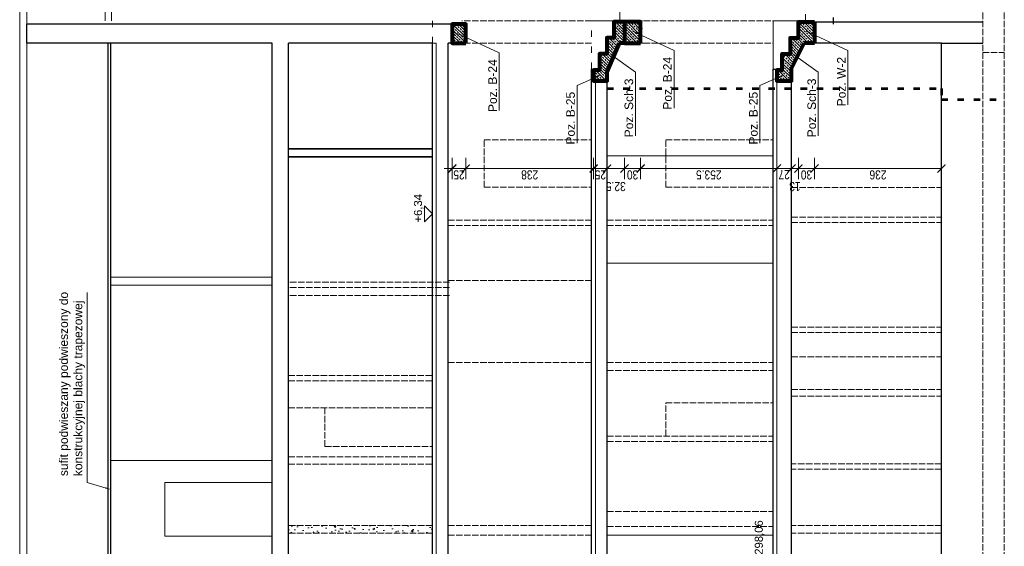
# Model space of a CAD drawing. Header units: inches. Extents: x 201967 to 338763, y -32705 to 30884.
# Tile 232 of 236: x 333666 to 335498, y 15264 to 16244. Entities that reach past the tile are written whole.
import ezdxf
from ezdxf.enums import TextEntityAlignment as Align

# ---------------------------------------------------------------- set-up
doc = ezdxf.new("R2010")
doc.units = ezdxf.units.IN
doc.header["$MEASUREMENT"] = 0
doc.linetypes.add('ACAD_ISO02W100', pattern=[15, 12, -3])
doc.linetypes.add('ACAD_ISO03W100', pattern=[30, 12, -18])
doc.layers.add('00_kreskowanie', color=1, linetype='Continuous', lineweight=5, true_color=0xff0000)
for name, color, linetype, lineweight in [('00_mury grubo', 7, 'Continuous', 30), ('01 a KONSTRUKCJA żelbet', 94, 'Continuous', 80), ('01 a1 KONSTRUKCJA żelebet', 200, 'Continuous', 53), ('01h KONSTRUKCJA pozycje', 253, 'Continuous', 13), ('01h3 KONSTRUKCJA pozycje słupy', 252, 'Continuous', 13), ('1_OpisPomieszczen', 120, 'Continuous', 9), ('20 KRESKOWANIE ścian', 63, 'Continuous', 5), ('30 WIDOK 1 005', 5, 'Continuous', 5), ('34 WIDOK 5 030', 13, 'Continuous', 30), ('50 OPIS 1', 130, 'Continuous', 9), ('90 WYMIAR', 155, 'Continuous', 9), ('_grube', 1, 'Continuous', 35), ('_proj_MURY konstr', 1, 'Continuous', 20), ('K_kreskowanie', 251, 'Continuous', 0)]:
    doc.layers.add(name, color=color, linetype=linetype, lineweight=lineweight)
doc.styles.add('100 arial', font='arial.ttf', dxfattribs={"width": 0.8, "height": 17})
doc.styles.add('OPIS', font='arial.ttf')
doc.styles.add('RomanS', font='romans.shx')
doc.styles.add('WYMIAR-50 (15pkt) arial', font='arial.ttf', dxfattribs={"height": 15})
doc.dimstyles.new('100', dxfattribs={"dimscale": 10, "dimtxt": 17, "dimasz": 1.5, "dimexe": 2, "dimexo": 2, "dimgap": 0.3, "dimtad": 1, "dimdec": 1, "dimrnd": 0.5, "dimdsep": 46, "dimtxsty": '100 arial', "dimblk": 'ARCHTICK', "dimcen": 10, "dimclrd": 256, "dimclre": 256, "dimclrt": 256, "dimadec": 0, "dimazin": 0, "dimtfac": 1, "dimtdec": 1, "dimtix": 1, "dimtmove": 1, "dimatfit": 3, "dimfxl": 2, "dimfxlon": 1, "dimtolj": 1, "dimarcsym": 0})
doc.dimstyles.new('DIM100txt12', dxfattribs={"dimtxt": 12, "dimasz": 1.05, "dimexe": 0, "dimexo": 8, "dimgap": 4, "dimtad": 1, "dimdec": 7, "dimrnd": 0.5, "dimdsep": 46, "dimtxsty": 'RomanS', "dimblk1": 'DIM', "dimblk2": 'DIM', "dimsah": 1, "dimcen": 0.09, "dimse1": 1, "dimse2": 1, "dimclrt": 256, "dimadec": 1, "dimazin": 0, "dimtfac": 1, "dimtdec": 7, "dimtix": 1, "dimtofl": 0, "dimtmove": 2, "dimatfit": 3, "dimfxl": 1, "dimtolj": 1, "dimtzin": 0, "dimarcsym": 0})
pattern_1 = [(320, (-79235.355, -7019.687), (-3.137607, -35.863009), [3.75, -41.25]), (265, (-79235.355, -7019.687), (37.609607, 6.937567), [3, -33]), (10.451444, (-79235.616, -7022.676), (34.472, -28.925442), [3.18701, -35.057106]), (316.1842, (-79225.355, -7019.687), (-8.275964, -53.362067), [5.625, -61.875]), (6.635635, (-79226.044, -7024.134), (48.70593, -46.733097), [4.780517, -52.585688]), (261.18416, (-79225.355, -7019.687), (48.70593, -46.733097), [4.5, -49.5]), (291, (-79227.855, -7024.687), (-20.130945, -29.845353), [3.75, -41.25]), (236, (-79227.855, -7024.687), (36.257502, -12.165767), [3, -33]), (341.451445, (-79229.532, -7027.174), (16.126558, -42.011119), [3.18701, -35.057106]), (307.5, (-79235.355, -7019.687), (16.6446927, -0.6079928), [0, -32.6, 0, -33.5, 0, -33.125]), (277.5, (-79235.355, -7019.687), (19.7205856, -13.153477), [0, -19.1, 0, -31.85, 0, -12.625]), (237.5, (-79235.355, -7008.537), (-1.1277436, -26.6911218), [0, -12.5, 0, -39, 0, -51.75]), (227.5, (-79235.355, -7003.537), (5.005249, -29.1593085), [0, -16.25, 0, -25.9, 0, -36.75])]
pattern_2 = [(45, (-3795.3814, -7571.668), (-5.303301, 5.303301), []), (45, (-3790.078, -7571.668), (-5.303301, 5.303301), [3.75, -1.875])]

# ---------------------------------------------------------------- blocks, each defined once
blk = doc.blocks.new('*U1124')
blk.add_lwpolyline([(-15, 15), (0, 0), (15, 15), (-15, 15)])
at = {"style": 'WYMIAR-50 (15pkt) arial', "flags": 8}
blk.add_attdef('DETAIL#', text='', height=15, dxfattribs=at).set_placement((-16.1, 14.8), align=Align.BOTTOM_LEFT)
blk = doc.blocks.new('DIM')
for p, q in [((0, -13), (0, 13)), ((8, 0), (-8, 0))]:
    blk.add_line(p, q)
at = {"const_width": 1.71}
blk.add_lwpolyline([(5.71, 5.71), (-5.71, -5.71)], dxfattribs=at)
blk = doc.blocks.new('_ARCHTICK')
at = {"color": 0, "linetype": 'ByBlock', "const_width": 0.15}
blk.add_lwpolyline([(-0.5, -0.5), (0.5, 0.5)], dxfattribs=at)
blk = doc.blocks.new('*D2522')
at = {"layer": '90 WYMIAR', "lineweight": -2, "transparency": 16777216}
for p, q in [((-443.7, -30), (-483.7, -30)), ((-463.7, -268), (-463.7, -30)), ((-443.7, -268), (-483.7, -268))]:
    blk.add_line(p, q, dxfattribs=at)
at = {"layer": 'Defpoints', "color": 0, "transparency": 16777216}
for p in [(-463.7, -30), (-230.6, -30), (-300.6, -268)]:
    blk.add_point(p, dxfattribs=at)
at = {"layer": '90 WYMIAR', "lineweight": -2, "transparency": 16777216, "xscale": 15, "yscale": 15, "zscale": 15}
for p, rotation in [((-463.7, -30), 90), ((-463.7, -268), 270)]:
    blk.add_blockref('_ARCHTICK', p, dxfattribs=dict(at, rotation=rotation))
at = {"layer": '90 WYMIAR', "transparency": 16777216, "insert": (-475.4, -149), "char_height": 17, "attachment_point": 5, "rotation": 90, "style": '100 arial'}
blk.add_mtext('\\A1;238', dxfattribs=at)
blk = doc.blocks.new('*D2523')
at = {"layer": '90 WYMIAR', "lineweight": -2, "transparency": 16777216}
for p, q in [((-463.7, -5), (-463.7, 10)), ((-443.7, -5), (-483.7, -5)), ((-463.7, -30), (-463.7, -5)), ((-443.7, -30), (-483.7, -30)), ((-463.7, -30), (-463.7, -45))]:
    blk.add_line(p, q, dxfattribs=at)
at = {"layer": 'Defpoints', "color": 0, "transparency": 16777216}
for p in [(-463.7, -5), (-230.6, -5), (-230.6, -30)]:
    blk.add_point(p, dxfattribs=at)
at = {"layer": '90 WYMIAR', "lineweight": -2, "transparency": 16777216, "xscale": 15, "yscale": 15, "zscale": 15}
for p, rotation in [((-463.7, -5), 270), ((-463.7, -30), 90)]:
    blk.add_blockref('_ARCHTICK', p, dxfattribs=dict(at, rotation=rotation))
at = {"layer": '90 WYMIAR', "transparency": 16777216, "insert": (-475.4, -17.5), "char_height": 17, "attachment_point": 5, "rotation": 90, "style": '100 arial'}
blk.add_mtext('\\A1;25', dxfattribs=at)
blk = doc.blocks.new('*D2542')
at = {"layer": '90 WYMIAR', "lineweight": -2, "transparency": 16777216}
for p, q in [((-463.7, -268), (-463.7, -253)), ((-443.7, -268), (-483.7, -268)), ((-463.7, -268), (-463.7, -293)), ((-443.7, -293), (-483.7, -293)), ((-463.7, -293), (-463.7, -308))]:
    blk.add_line(p, q, dxfattribs=at)
at = {"layer": 'Defpoints', "color": 0, "transparency": 16777216}
for p in [(-300.6, -268), (-463.7, -293), (-300.6, -293)]:
    blk.add_point(p, dxfattribs=at)
at = {"layer": '90 WYMIAR', "lineweight": -2, "transparency": 16777216, "xscale": 15, "yscale": 15, "zscale": 15}
for p, rotation in [((-463.7, -268), 270), ((-463.7, -293), 90)]:
    blk.add_blockref('_ARCHTICK', p, dxfattribs=dict(at, rotation=rotation))
at = {"layer": '90 WYMIAR', "transparency": 16777216, "insert": (-475.4, -280.5), "char_height": 17, "attachment_point": 5, "rotation": 90, "style": '100 arial'}
blk.add_mtext('\\A1;25', dxfattribs=at)
blk = doc.blocks.new('*D2543')
at = {"layer": '90 WYMIAR', "lineweight": -2, "transparency": 16777216}
for p, q in [((-443.7, -293), (-483.7, -293)), ((-463.7, -293), (-463.7, -325.4)), ((-443.7, -325.4), (-483.7, -325.4))]:
    blk.add_line(p, q, dxfattribs=at)
at = {"layer": 'Defpoints', "color": 0, "transparency": 16777216}
for p in [(-300.6, -293), (-463.7, -325.4), (-230.6, -325.4)]:
    blk.add_point(p, dxfattribs=at)
at = {"layer": '90 WYMIAR', "lineweight": -2, "transparency": 16777216, "xscale": 15, "yscale": 15, "zscale": 15}
for p, rotation in [((-463.7, -293), 90), ((-463.7, -325.4), 270)]:
    blk.add_blockref('_ARCHTICK', p, dxfattribs=dict(at, rotation=rotation))
at = {"layer": '90 WYMIAR', "transparency": 16777216, "insert": (-497.1, -309.2), "char_height": 17, "attachment_point": 5, "rotation": 90, "style": '100 arial'}
blk.add_mtext('\\A1;32.5', dxfattribs=at)
blk = doc.blocks.new('*D2544')
at = {"layer": '90 WYMIAR', "lineweight": -2, "transparency": 16777216}
for p, q in [((-443.7, -325.4), (-483.7, -325.4)), ((-463.7, -325.4), (-463.7, -355.4)), ((-443.7, -355.4), (-483.7, -355.4))]:
    blk.add_line(p, q, dxfattribs=at)
at = {"layer": 'Defpoints', "color": 0, "transparency": 16777216}
for p in [(-230.6, -325.4), (-463.7, -355.4), (-230.6, -355.4)]:
    blk.add_point(p, dxfattribs=at)
at = {"layer": '90 WYMIAR', "lineweight": -2, "transparency": 16777216, "xscale": 15, "yscale": 15, "zscale": 15}
for p, rotation in [((-463.7, -325.4), 90), ((-463.7, -355.4), 270)]:
    blk.add_blockref('_ARCHTICK', p, dxfattribs=dict(at, rotation=rotation))
at = {"layer": '90 WYMIAR', "transparency": 16777216, "insert": (-475.4, -340.4), "char_height": 17, "attachment_point": 5, "rotation": 90, "style": '100 arial'}
blk.add_mtext('\\A1;30', dxfattribs=at)
blk = doc.blocks.new('*D2545')
at = {"layer": '90 WYMIAR', "lineweight": -2, "transparency": 16777216}
for p, q in [((-443.7, -355.4), (-483.7, -355.4)), ((-463.7, -355.4), (-463.7, -609)), ((-443.7, -609), (-483.7, -609))]:
    blk.add_line(p, q, dxfattribs=at)
at = {"layer": 'Defpoints', "color": 0, "transparency": 16777216}
for p in [(-230.6, -355.4), (-463.7, -609), (-300.6, -609)]:
    blk.add_point(p, dxfattribs=at)
at = {"layer": '90 WYMIAR', "lineweight": -2, "transparency": 16777216, "xscale": 15, "yscale": 15, "zscale": 15}
for p, rotation in [((-463.7, -355.4), 90), ((-463.7, -609), 270)]:
    blk.add_blockref('_ARCHTICK', p, dxfattribs=dict(at, rotation=rotation))
at = {"layer": '90 WYMIAR', "transparency": 16777216, "insert": (-475.4, -482.2), "char_height": 17, "attachment_point": 5, "rotation": 90, "style": '100 arial'}
blk.add_mtext('\\A1;253.5', dxfattribs=at)
blk = doc.blocks.new('*D2546')
at = {"layer": '90 WYMIAR', "lineweight": -2, "transparency": 16777216}
for p, q in [((-443.7, -609), (-483.7, -609)), ((-463.7, -609), (-463.7, -636)), ((-443.7, -636), (-483.7, -636))]:
    blk.add_line(p, q, dxfattribs=at)
at = {"layer": 'Defpoints', "color": 0, "transparency": 16777216}
for p in [(-300.6, -609), (-463.7, -636), (-300.6, -636)]:
    blk.add_point(p, dxfattribs=at)
at = {"layer": '90 WYMIAR', "lineweight": -2, "transparency": 16777216, "xscale": 15, "yscale": 15, "zscale": 15}
for p, rotation in [((-463.7, -609), 90), ((-463.7, -636), 270)]:
    blk.add_blockref('_ARCHTICK', p, dxfattribs=dict(at, rotation=rotation))
at = {"layer": '90 WYMIAR', "transparency": 16777216, "insert": (-475.2, -622.5), "char_height": 17, "attachment_point": 5, "rotation": 90, "style": '100 arial'}
blk.add_mtext('\\A1;27', dxfattribs=at)
blk = doc.blocks.new('*D2547')
at = {"layer": '90 WYMIAR', "lineweight": -2, "transparency": 16777216}
for p, q in [((-443.7, -636), (-483.7, -636)), ((-463.7, -636), (-463.7, -649)), ((-443.7, -649), (-483.7, -649))]:
    blk.add_line(p, q, dxfattribs=at)
at = {"layer": 'Defpoints', "color": 0, "transparency": 16777216}
for p in [(-300.6, -636), (-463.7, -649), (-190.6, -649)]:
    blk.add_point(p, dxfattribs=at)
at = {"layer": '90 WYMIAR', "lineweight": -2, "transparency": 16777216, "xscale": 15, "yscale": 15, "zscale": 15}
for p, rotation in [((-463.7, -636), 90), ((-463.7, -649), 270)]:
    blk.add_blockref('_ARCHTICK', p, dxfattribs=dict(at, rotation=rotation))
at = {"layer": '90 WYMIAR', "transparency": 16777216, "insert": (-497.1, -642.5), "char_height": 17, "attachment_point": 5, "rotation": 90, "style": '100 arial'}
blk.add_mtext('\\A1;13', dxfattribs=at)
blk = doc.blocks.new('*D2548')
at = {"layer": '90 WYMIAR', "lineweight": -2, "transparency": 16777216}
for p, q in [((-443.7, -649), (-483.7, -649)), ((-463.7, -649), (-463.7, -679)), ((-443.7, -679), (-483.7, -679))]:
    blk.add_line(p, q, dxfattribs=at)
at = {"layer": 'Defpoints', "color": 0, "transparency": 16777216}
for p in [(-190.6, -649), (-463.7, -679), (-190.6, -679)]:
    blk.add_point(p, dxfattribs=at)
at = {"layer": '90 WYMIAR', "lineweight": -2, "transparency": 16777216, "xscale": 15, "yscale": 15, "zscale": 15}
for p, rotation in [((-463.7, -649), 90), ((-463.7, -679), 270)]:
    blk.add_blockref('_ARCHTICK', p, dxfattribs=dict(at, rotation=rotation))
at = {"layer": '90 WYMIAR', "transparency": 16777216, "insert": (-475.4, -664), "char_height": 17, "attachment_point": 5, "rotation": 90, "style": '100 arial'}
blk.add_mtext('\\A1;30', dxfattribs=at)
blk = doc.blocks.new('*D2549')
at = {"layer": '90 WYMIAR', "lineweight": -2, "transparency": 16777216}
for p, q in [((-443.7, -679), (-483.7, -679)), ((-463.7, -679), (-463.7, -915)), ((-443.7, -915), (-483.7, -915))]:
    blk.add_line(p, q, dxfattribs=at)
at = {"layer": 'Defpoints', "color": 0, "transparency": 16777216}
for p in [(-190.6, -679), (-463.7, -915), (-315, -915)]:
    blk.add_point(p, dxfattribs=at)
at = {"layer": '90 WYMIAR', "lineweight": -2, "transparency": 16777216, "xscale": 15, "yscale": 15, "zscale": 15}
for p, rotation in [((-463.7, -679), 90), ((-463.7, -915), 270)]:
    blk.add_blockref('_ARCHTICK', p, dxfattribs=dict(at, rotation=rotation))
at = {"layer": '90 WYMIAR', "transparency": 16777216, "insert": (-475.4, -797), "char_height": 17, "attachment_point": 5, "rotation": 90, "style": '100 arial'}
blk.add_mtext('\\A1;236', dxfattribs=at)
blk = doc.blocks.new('1 przekrój B Jagielońska')
at = {"layer": '20 KRESKOWANIE ścian'}
h = blk.add_hatch(dxfattribs=at)
h.set_pattern_fill('ANSI33', color=256, scale=30, angle=-90)
h.set_pattern_definition(pattern_2)
h.paths.add_polyline_path([(-195, -5), (-230.6, -5), (-230.6, -30), (-195, -30)])
h = blk.add_hatch(dxfattribs=at)
h.set_pattern_fill('ANSI33', color=256, scale=30, angle=-90)
h.set_pattern_definition(pattern_2)
h.paths.add_polyline_path([(-220.6, -292.2), (-250.6, -292.2), (-250.6, -279.1), (-280.6, -279.1), (-280.6, -268), (-300.6, -268), (-300.6, -293), (-283.75, -293), (-230.6, -316.21), (-230.6, -325.4), (-190.6, -325.4), (-190.6, -305.3), (-220.6, -305.3)])
h.paths.add_polyline_path([(-190.6, -325.4), (-230.6, -325.4), (-230.6, -355.4), (-190.6, -355.4)])
h = blk.add_hatch(dxfattribs=at)
h.set_pattern_fill('ANSI33', color=256, scale=30, angle=-90)
h.set_pattern_definition(pattern_2)
h.paths.add_polyline_path([(-190.6, -649), (-220.6, -649), (-220.6, -634), (-250.6, -634), (-250.6, -619), (-280.6, -619), (-280.6, -609), (-300.6, -609), (-300.6, -636), (-280.6, -636), (-277.9, -636), (-230.6, -659.65), (-230.6, -679), (-190.6, -679)])
at = {"layer": 'K_kreskowanie', "linetype": 'ACAD_ISO02W100'}
h = blk.add_hatch(dxfattribs=at)
h.set_pattern_fill('AR-CONC', color=256, scale=5, angle=-90)
h.set_pattern_definition(pattern_1)
h.paths.add_polyline_path([(-1128.03, 300), (-1142.03, 300), (-1142.03, 32), (-1128.03, 32)])
h = blk.add_hatch(dxfattribs=at)
h.set_pattern_fill('AR-CONC', color=256, scale=5, angle=-90)
h.set_pattern_definition(pattern_1)
h.paths.add_polyline_path([(-188.6, -354), (-230.6, -354), (-230.6, -360.9), (-188.6, -360.9)])
at = {"layer": '00_kreskowanie', "color": 3}
for p, q in [((-138.6, 799.87), (-2109, 799.87)), ((-138.6, 786.87), (-2109, 786.87)), ((-1007.03, 330), (-1007.03, 630)), ((-681.03, 330), (-681.03, 630)), ((-666.03, 330), (-666.03, 630)), ((-188.6, 641), (-138.6, 641)), ((-188.6, 629), (-138.6, 629)), ((-1147.89, 530), (-1147.89, 330)), ((-1147.89, 530), (-1047.89, 530)), ((-1047.89, 530), (-1047.89, 330)), ((-230.6, 25), (-1511.03, 25)), ((-230.6, 32), (-230.6, 25)), ((-300.6, -271.5), (-1511.03, -271)), ((-278.6, -609), (-1511.03, -609))]:
    blk.add_line(p, q, dxfattribs=at)
at = {"layer": '00_mury grubo', "color": 3}
for p, q in [((-230.6, 330), (-230.6, 786.87)), ((-230.6, 786.87), (-195, 786.87)), ((-195, -5), (-195, 786.87)), ((-2016, 635), (-230.6, 635)), ((-2016, 630), (-230.6, 630)), ((-1541.33, 330), (-230.6, 330)), ((-1511.03, 300), (-230.6, 300)), ((-230.6, 32), (-230.6, 300)), ((-1541.33, 32), (-230.6, 32)), ((-1511.03, 3), (-230.6, 3)), ((-230.6, -5), (-230.6, 3)), ((-195, -5), (-230.6, -5)), ((-1541.03, -264), (-278.6, -264)), ((-1511.03, -293), (-300.6, -293)), ((-1541.03, -602), (-278.6, -602)), ((-1541.03, -636), (-1142.03, -636)), ((-1142.03, -636), (-300.6, -636)), ((-190.6, -649), (-190.6, -992)), ((-230.6, -915), (-230.6, -679)), ((-1370.03, -915), (-230.6, -915)), ((-230.6, -915), (-230.6, -992))]:
    blk.add_line(p, q, dxfattribs=at)
at = {"layer": '00_mury grubo', "color": 1}
blk.add_lwpolyline([(-278.6, -602), (-278.6, -617), (-248.6, -617), (-248.6, -632), (-218.6, -632), (-218.6, -647), (-188.6, -647), (-188.6, -662)], dxfattribs=at)
at = {"layer": '01 a KONSTRUKCJA żelbet'}
for p, q in [((-283.75, -293), (-230.6, -316.21)), ((-230.6, -325.4), (-230.6, -316.21)), ((-280.6, -636), (-277.9, -636)), ((-277.9, -636), (-230.6, -659.65)), ((-230.6, -679), (-230.6, -659.65)), ((-190.6, -679), (-230.6, -679))]:
    blk.add_line(p, q, dxfattribs=at)
for points in [[(-230.6, -30), (-195, -30), (-195, -5), (-230.6, -5)], [(-230.6, -355.4), (-190.6, -355.4), (-190.6, -325.4), (-230.6, -325.4)]]:
    blk.add_lwpolyline(points, close=True, dxfattribs=at)
for points in [[(-280.6, -279.1), (-280.6, -268), (-300.6, -268), (-300.6, -293), (-283.75, -293)], [(-190.6, -325.4), (-190.6, -305.3), (-220.6, -305.3), (-220.6, -292.2), (-250.6, -292.2), (-250.6, -279.1), (-280.6, -279.1), (-280.6, -268)], [(-280.6, -619), (-280.6, -609), (-300.6, -609), (-300.6, -636), (-280.6, -636)], [(-280.6, -609), (-280.6, -619), (-250.6, -619), (-250.6, -634), (-220.6, -634), (-220.6, -649), (-190.6, -649), (-190.6, -679)]]:
    blk.add_lwpolyline(points, dxfattribs=at)
at = {"layer": '01 a1 KONSTRUKCJA żelebet', "linetype": 'ACAD_ISO03W100'}
blk.add_line((-315, -293), (-315, -915), dxfattribs=at)
blk.add_lwpolyline([(-315, -915), (-335, -915), (-335, -1032)], dxfattribs=at)
at = {"layer": '1_OpisPomieszczen', "color": 252}
for p, q in [((-188.6, -330.9), (-188.6, -264)), ((-278.6, -602), (-188.6, -602)), ((-188.6, -647), (-188.6, -602))]:
    blk.add_line(p, q, dxfattribs=at)
at = {"layer": '1_OpisPomieszczen', "color": 1}
for p, q in [((-640.03, -293), (-640.03, -602)), ((-440.03, -293), (-440.03, -602))]:
    blk.add_line(p, q, dxfattribs=at)
at = {"layer": '30 WIDOK 1 005', "linetype": 'ACAD_ISO03W100'}
for p, q in [((-230.6, 32), (536.4, 32)), ((-278.6, -264), (-188.6, -264)), ((-188.6, -662), (485.79, -662))]:
    blk.add_line(p, q, dxfattribs=at)
at = {"layer": '30 WIDOK 1 005'}
for points in [[(-188.6, -316.4), (-188.6, -303.3), (-218.6, -303.3), (-218.6, -290.2), (-248.6, -290.2), (-248.6, -277.1), (-278.6, -277.1), (-278.6, -264)], [(6.4, -316.4), (-188.6, -316.4)]]:
    blk.add_lwpolyline(points, dxfattribs=at)
at = {"layer": '34 WIDOK 5 030', "linetype": 'ACAD_ISO03W100'}
blk.add_lwpolyline([(-195, -714), (-55.82, -714), (565.86, -697), (565.86, -559.71), (625.9, -559.71), (625.9, -599), (1413.7, -687)], dxfattribs=at)
at = {"layer": '_grube'}
for p, q in [((-442.03, 300), (-442.03, 32)), ((-427.03, 300), (-427.03, 32))]:
    blk.add_line(p, q, dxfattribs=at)
at = {"layer": '_proj_MURY konstr', "color": 3}
blk.add_line((-1145.6, -293), (-1145.6, -602), dxfattribs=at)
at = {"layer": 'K_kreskowanie', "linetype": 'ACAD_ISO02W100'}
for p, q in [((-1142.03, 32), (-1142.03, 300)), ((-1128.03, 32), (-1128.03, 300)), ((-1014.03, 300), (-1014.03, 32)), ((-1000.03, 300), (-1000.03, 32)), ((-909.03, 300), (-909.03, 32)), ((-859.03, 300), (-859.03, 32)), ((-849.03, 300), (-849.03, 32)), ((-700.03, 0), (-700.03, 300)), ((-685.03, 0), (-685.03, 300)), ((-675.03, 0), (-675.03, 300)), ((-981.03, 232), (-909.03, 232)), ((-981.03, 232), (-981.03, 32)), ((-1145.6, 3), (-1145.6, -264)), ((-1128.03, 3), (-1128.03, -264)), ((-824.38, 3), (-824.38, -264)), ((-672.03, 3), (-672.03, -264)), ((-569.6, 3), (-569.6, -264)), ((-559.6, 3), (-559.6, -264)), ((-230.6, -264), (-230.6, -30)), ((-188.6, -264), (-188.6, -22.9)), ((-498.6, -64), (-410.6, -64)), ((-498.6, -64), (-498.6, -264)), ((-410.6, -64), (-410.6, -264)), ((-1145.6, -293), (-1145.6, -602)), ((-1129.6, -293), (-1129.6, -602)), ((-1101.6, -293), (-1101.6, -602)), ((-971.6, -293), (-971.6, -602)), ((-961.6, -293), (-961.6, -602)), ((-839.6, -293), (-839.6, -602)), ((-824.6, -293), (-824.6, -602)), ((-569.6, -293), (-569.6, -602)), ((-559.6, -293), (-559.6, -602)), ((-230.6, -360.9), (-230.6, -324.59)), ((-188.6, -358.77), (-188.6, -319.23)), ((-230.6, -360.9), (-230.6, -602)), ((-188.6, -360.9), (-188.6, -602)), ((-961.6, -402), (-899.6, -402)), ((-899.6, -402), (-899.6, -602)), ((-498.6, -402), (-498.6, -602)), ((-498.6, -402), (-410.6, -402)), ((-410.6, -402), (-410.6, -602)), ((-1142.03, -915), (-1142.03, -636)), ((-1128.03, -915), (-1128.03, -636)), ((-1023.03, -915), (-1023.03, -636)), ((-1013.03, -915), (-1013.03, -636)), ((-887.03, -636), (-887.03, -915)), ((-875.03, -636), (-875.03, -915)), ((-814.03, -636), (-814.03, -915)), ((-769.03, -636), (-769.03, -915)), ((-759.03, -636), (-759.03, -915)), ((-564.03, -636), (-564.03, -915)), ((-554.03, -636), (-554.03, -915)), ((-499.03, -636), (-499.03, -915)), ((-247.6, -992), (-1992.5, -992)), ((-173.6, -992), (-247.6, -992)), ((-247.6, -992), (-247.6, -1032)), ((-247.6, -1032), (-1992.5, -1032)), ((-173.6, -1032), (-247.6, -1032))]:
    blk.add_line(p, q, dxfattribs=at)
at = {"layer": '50 OPIS 1'}
ref = blk.add_blockref('*U1124', (-548.02, 32), dxfattribs=at)
ref.add_attrib('DETAIL#', '+6,34', dxfattribs={"layer": '0', "height": 15, "style": 'WYMIAR-50 (15pkt) arial'}).set_placement((-564.15, 46.82), align=Align.BOTTOM_LEFT)
ref = blk.add_blockref('*U1124', (-1230.65, -602), dxfattribs=at)
ref.add_attrib('DETAIL#', '%%p0,00=298,06', dxfattribs={"layer": '0', "height": 15, "style": 'WYMIAR-50 (15pkt) arial'}).set_placement((-1246.79, -587.18), align=Align.BOTTOM_LEFT)
at = {"layer": '01h KONSTRUKCJA pozycje', "insert": (-1036.06, 702.39, 0), "char_height": 16, "width": 356.2469, "attachment_point": 4, "style": 'OPIS'}
blk.add_mtext('sufit podwieszany podwieszony do konstrukcyjnej blachy trapezowej', dxfattribs=at)
at = {"layer": '01h3 KONSTRUKCJA pozycje słupy', "char_height": 16, "attachment_point": 6, "style": 'OPIS'}
for s, insert in [('Poz. B-24', (-260.45, -80.01)), ('Poz. B-25', (-320.97, -225.05)), ('Poz. Sch-3', (-296.26, -333.55)), ('Poz. B-24', (-256.05, -405.41)), ('Poz. B-25', (-320.97, -565.2)), ('Poz. Sch-3', (-296.26, -673.71)), ('Poz. W-2', (-256.05, -729.01))]:
    blk.add_mtext(s, dxfattribs=dict(at, insert=insert))
at = {"layer": '90 WYMIAR'}
for base, p1, p2, picture, middle in [((-463.68, -5), (-230.6, -30), (-230.6, -5), '*D2523', (-475.36, -17.5)), ((-463.68, -30), (-300.6, -268), (-230.6, -30), '*D2522', (-475.37, -149)), ((-463.68, -293), (-300.6, -268), (-300.6, -293), '*D2542', (-475.36, -280.5)), ((-463.68, -355.4), (-230.6, -325.4), (-230.6, -355.4), '*D2544', (-475.37, -340.4)), ((-463.68, -609), (-230.6, -355.4), (-300.6, -609), '*D2545', (-475.37, -482.2)), ((-463.68, -636), (-300.6, -609), (-300.6, -636), '*D2546', (-475.21, -622.5)), ((-463.68, -679), (-190.6, -649), (-190.6, -679), '*D2548', (-475.37, -664)), ((-463.68, -915), (-190.6, -679), (-315, -915), '*D2549', (-475.37, -797))]:
    dim = blk.add_linear_dim(base=base, p1=p1, p2=p2, angle=90, dimstyle='100', dxfattribs=at)
    dim.commit()
    dim.dimension.update_dxf_attribs({"geometry": picture, "text_midpoint": middle})
for base, p1, p2, picture, middle in [((-463.68, -325.4), (-300.6, -293), (-230.6, -325.4), '*D2543', (-485.37, -309.2)), ((-463.68, -649), (-300.6, -636), (-190.6, -649), '*D2547', (-485.37, -642.5))]:
    dim = blk.add_linear_dim(base=base, p1=p1, p2=p2, angle=90, dimstyle='100', dxfattribs=at)
    dim.commit()
    dim.dimension.update_dxf_attribs({"geometry": picture, "text_midpoint": middle, "dimtype": 128})
at = {"layer": '01h KONSTRUKCJA pozycje', "annotation_type": 0, "has_hookline": 1, "hookline_direction": 0, "text_width": 341.41}
blk.add_leader([(-1060.09, 632.73, 0), (-1048.06, 674.57, 0), (-1040.06, 674.57, 0)], dimstyle='DIM100txt12', override={"dimasz": 8, "dimgap": 4, "dimtad": 1}, dxfattribs=at)
at = {"layer": '01h3 KONSTRUKCJA pozycje słupy', "annotation_type": 0, "has_hookline": 1, "hookline_direction": 1}
for points, text_width in [([(-212.41, -14.62), (-248.45, -92.17), (-256.45, -92.17)], 95.35), ([(-290.13, -280.52), (-308.97, -237.22), (-316.97, -237.22)], 95.53), ([(-251.63, -299.64), (-284.26, -345.83), (-292.26, -345.83)], 106.59), ([(-208.01, -340.02), (-244.05, -417.57), (-252.05, -417.57)], 95.35), ([(-290.13, -620.67), (-308.97, -577.37), (-316.97, -577.37)], 95.53), ([(-251.63, -639.8), (-284.26, -685.98), (-292.26, -685.98)], 106.59), ([(-208.01, -663.62), (-244.05, -741.17), (-252.05, -741.17)], 89)]:
    blk.add_leader(points, dimstyle='DIM100txt12', override={"dimasz": 8, "dimgap": 4, "dimtad": 1}, dxfattribs=dict(at, text_width=text_width))

msp = doc.modelspace()

# ---------------------------------------------------------------- block references
at = {"layer": '30 WIDOK 1 005', "rotation": 90}
msp.add_blockref('1 przekrój B Jagielońska', (334466.36, 16430.65), dxfattribs=at)

doc.saveas('drawing.dxf')
